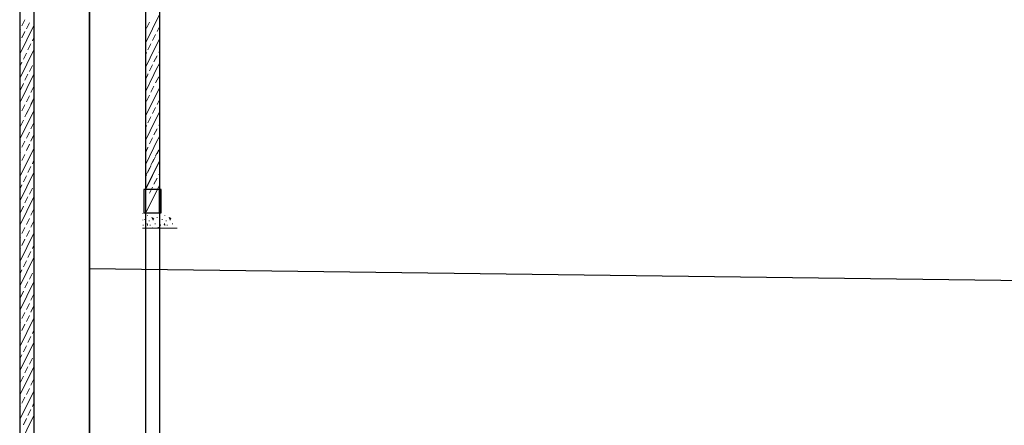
# Model space of a CAD drawing. Extents: x 5552506 to 5553307, y 5642054 to 5642708.
# Tile 67 of 72: x 5553294.576 to 5553295.467, y 5642431.947 to 5642432.314. Entities that reach past the tile are written whole.
import ezdxf
from ezdxf.lldxf.tags import DXFTag

# ---------------------------------------------------------------- set-up
doc = ezdxf.new("R2010")
doc.units = 0
doc.header["$MEASUREMENT"] = 0
doc.layers.add('IS_Sieci_na_profilu', color=211, linetype='SOLID')
doc.layers.add('IS_Tabelka_profilu', color=211, linetype='SOLID')
tags = doc.linetypes.add('SOLID', pattern=[10, 10, 0]).pattern_tags.tags
tags[6:7] = [DXFTag(74, 4), DXFTag(75, 0), DXFTag(340, '0'), DXFTag(46, 0.0), DXFTag(50, 0.0), DXFTag(44, 0.0), DXFTag(45, 0.0)]
tags[4:5] = [DXFTag(74, 4), DXFTag(75, 0), DXFTag(340, '0'), DXFTag(46, 0.0), DXFTag(50, 0.0), DXFTag(44, 0.0), DXFTag(45, 0.0)]

msp = doc.modelspace()

# ---------------------------------------------------------------- linework, layer by layer
at = {"color": 7, "linetype": 'Continuous', "lineweight": 25}
for p, q in [((5553294.70246, 5642433.29514), (5553294.70269, 5642431.67464)), ((5553294.57615, 5642433.25537), (5553294.57615, 5642431.52385)), ((5553294.58904, 5642433.25372), (5553294.58904, 5642431.5222)), ((5553294.6898, 5642433.19108), (5553294.6898, 5642431.67464))]:
    msp.add_line(p, q, dxfattribs=at)
at = {"color": 7, "linetype": 'Continuous', "lineweight": 5}
for p, q in [((5553294.6898, 5642432.29262), (5553294.70245, 5642432.31841)), ((5553294.57615, 5642432.28268), (5553294.58904, 5642432.30847)), ((5553294.57805, 5642432.3083), (5553294.58078, 5642432.31376)), ((5553294.58226, 5642432.30549), (5553294.58507, 5642432.31095)), ((5553294.69088, 5642432.30618), (5553294.6936, 5642432.31163)), ((5553294.70038, 5642432.3032), (5553294.70245, 5642432.30733)), ((5553294.57615, 5642432.3045), (5553294.57681, 5642432.30532)), ((5553294.57805, 5642432.29739), (5553294.58078, 5642432.30301)), ((5553294.5878, 5642432.29458), (5553294.58904, 5642432.29739)), ((5553294.69633, 5642432.2951), (5553294.69906, 5642432.30055)), ((5553294.57615, 5642432.29359), (5553294.57681, 5642432.29458)), ((5553294.58359, 5642432.28648), (5553294.58631, 5642432.29193)), ((5553294.69212, 5642432.28667), (5553294.69484, 5642432.29212)), ((5553294.69402, 5642432.27939), (5553294.70245, 5642432.29642)), ((5553294.57615, 5642432.26069), (5553294.58904, 5642432.28648)), ((5553294.57954, 5642432.27805), (5553294.58226, 5642432.2835)), ((5553294.6898, 5642432.28154), (5553294.69088, 5642432.28402)), ((5553294.6898, 5642432.27047), (5553294.69402, 5642432.27939)), ((5553294.69757, 5642432.27559), (5553294.70038, 5642432.28105)), ((5553294.70187, 5642432.28402), (5553294.70245, 5642432.28535)), ((5553294.57615, 5642432.2716), (5553294.57805, 5642432.2754)), ((5553294.58507, 5642432.26697), (5553294.5878, 5642432.27243)), ((5553294.6936, 5642432.26766), (5553294.69633, 5642432.27311)), ((5553294.69997, 5642432.26931), (5553294.70245, 5642432.27427)), ((5553294.57615, 5642432.2387), (5553294.58904, 5642432.26449)), ((5553294.58078, 5642432.25904), (5553294.58359, 5642432.26449)), ((5553294.6898, 5642432.25956), (5553294.69212, 5642432.26419)), ((5553294.6898, 5642432.24848), (5553294.69757, 5642432.26419)), ((5553294.69212, 5642432.26419), (5553294.69212, 5642432.26468)), ((5553294.69757, 5642432.26419), (5553294.69997, 5642432.26931)), ((5553294.69906, 5642432.25658), (5553294.70187, 5642432.26204)), ((5553294.57681, 5642432.25044), (5553294.57954, 5642432.25606)), ((5553294.58631, 5642432.24796), (5553294.58904, 5642432.25342)), ((5553294.69484, 5642432.24815), (5553294.69757, 5642432.2536)), ((5553294.58226, 5642432.23953), (5553294.58507, 5642432.24498)), ((5553294.6898, 5642432.22649), (5553294.70245, 5642432.25228)), ((5553294.69088, 5642432.24005), (5553294.6936, 5642432.2455)), ((5553294.57805, 5642432.23143), (5553294.58078, 5642432.23688)), ((5553294.58507, 5642432.23391), (5553294.5878, 5642432.23936)), ((5553294.58631, 5642432.23705), (5553294.58904, 5642432.24267)), ((5553294.70038, 5642432.23707), (5553294.70245, 5642432.24121)), ((5553294.57615, 5642432.20564), (5553294.58904, 5642432.23143)), ((5553294.58078, 5642432.22597), (5553294.58359, 5642432.23143)), ((5553294.58226, 5642432.22862), (5553294.58507, 5642432.23407)), ((5553294.69212, 5642432.22054), (5553294.69484, 5642432.226)), ((5553294.69402, 5642432.21327), (5553294.70245, 5642432.2303)), ((5553294.69633, 5642432.22897), (5553294.69906, 5642432.23443)), ((5553294.57681, 5642432.21738), (5553294.57954, 5642432.223)), ((5553294.58631, 5642432.2149), (5553294.58904, 5642432.22035)), ((5553294.6898, 5642432.21542), (5553294.69088, 5642432.2179)), ((5553294.70187, 5642432.2179), (5553294.70245, 5642432.21922)), ((5553294.58226, 5642432.20647), (5553294.58507, 5642432.21192)), ((5553294.58631, 5642432.20399), (5553294.58904, 5642432.20961)), ((5553294.6898, 5642432.20434), (5553294.69402, 5642432.21327)), ((5553294.69757, 5642432.20947), (5553294.70038, 5642432.21492)), ((5553294.69997, 5642432.20318), (5553294.70245, 5642432.20814)), ((5553294.57805, 5642432.19837), (5553294.58078, 5642432.20382)), ((5553294.58226, 5642432.19555), (5553294.58507, 5642432.20101)), ((5553294.6936, 5642432.20153), (5553294.69633, 5642432.20699)), ((5553294.69757, 5642432.19806), (5553294.69997, 5642432.20318)), ((5553294.57615, 5642432.17156), (5553294.58904, 5642432.19735)), ((5553294.57615, 5642432.19338), (5553294.57681, 5642432.19421)), ((5553294.57805, 5642432.18627), (5553294.58078, 5642432.19189)), ((5553294.6898, 5642432.19343), (5553294.69212, 5642432.19806)), ((5553294.6898, 5642432.18235), (5553294.69757, 5642432.19806)), ((5553294.69212, 5642432.19806), (5553294.69212, 5642432.19855)), ((5553294.69906, 5642432.19045), (5553294.70187, 5642432.19591)), ((5553294.70038, 5642432.19241), (5553294.70245, 5642432.19671)), ((5553294.57615, 5642432.18247), (5553294.57681, 5642432.18346)), ((5553294.5878, 5642432.18346), (5553294.58904, 5642432.18627)), ((5553294.6898, 5642432.16037), (5553294.70245, 5642432.18616)), ((5553294.6898, 5642432.15985), (5553294.70245, 5642432.18564)), ((5553294.69212, 5642432.17588), (5553294.69484, 5642432.1815)), ((5553294.69484, 5642432.18202), (5553294.69757, 5642432.18748)), ((5553294.69633, 5642432.18448), (5553294.69906, 5642432.18993)), ((5553294.57615, 5642432.14957), (5553294.58904, 5642432.17536)), ((5553294.57954, 5642432.16693), (5553294.58226, 5642432.17239)), ((5553294.58359, 5642432.17536), (5553294.58631, 5642432.18082)), ((5553294.6898, 5642432.17092), (5553294.69088, 5642432.1734)), ((5553294.69088, 5642432.17392), (5553294.6936, 5642432.17938)), ((5553294.70187, 5642432.1734), (5553294.70245, 5642432.17472)), ((5553294.57615, 5642432.16048), (5553294.57805, 5642432.16429)), ((5553294.69063, 5642432.14001), (5553294.70245, 5642432.16365)), ((5553294.69757, 5642432.16497), (5553294.70038, 5642432.17043)), ((5553294.58507, 5642432.15585), (5553294.5878, 5642432.16131)), ((5553294.70418, 5642432.16023), (5553294.68831, 5642432.16023)), ((5553294.68831, 5642432.16023), (5553294.68831, 5642432.13907)), ((5553294.6936, 5642432.15687), (5553294.69633, 5642432.16233)), ((5553294.70418, 5642432.13907), (5553294.70418, 5642432.16023)), ((5553294.57615, 5642432.12759), (5553294.58904, 5642432.15338)), ((5553294.58078, 5642432.14792), (5553294.58359, 5642432.15338)), ((5553294.57681, 5642432.13932), (5553294.57954, 5642432.14494)), ((5553294.58631, 5642432.13684), (5553294.58904, 5642432.1423)), ((5553294.68765, 5642432.13874), (5553294.68765, 5642432.13825)), ((5553294.68831, 5642432.13907), (5553294.70418, 5642432.13907)), ((5553294.6917, 5642432.13692), (5553294.69162, 5642432.13692)), ((5553294.6917, 5642432.13692), (5553294.6917, 5642432.13643)), ((5553294.69906, 5642432.13874), (5553294.69906, 5642432.13825)), ((5553294.70311, 5642432.13874), (5553294.70311, 5642432.13825)), ((5553294.70732, 5642432.13692), (5553294.70732, 5642432.13643)), ((5553294.58226, 5642432.12841), (5553294.58507, 5642432.13387)), ((5553294.58631, 5642432.12593), (5553294.58904, 5642432.13155)), ((5553294.68749, 5642432.13262), (5553294.6874, 5642432.13279)), ((5553294.68749, 5642432.13262), (5553294.68749, 5642432.13229)), ((5553294.6879, 5642432.128), (5553294.68782, 5642432.12816)), ((5553294.6879, 5642432.128), (5553294.6879, 5642432.12767)), ((5553294.68939, 5642432.13312), (5553294.68931, 5642432.13312)), ((5553294.68939, 5642432.13312), (5553294.68939, 5642432.13262)), ((5553294.69145, 5642432.12932), (5553294.69129, 5642432.12882)), ((5553294.6917, 5642432.128), (5553294.69129, 5642432.12882)), ((5553294.6917, 5642432.128), (5553294.69145, 5642432.12932)), ((5553294.69145, 5642432.12932), (5553294.69145, 5642432.12882)), ((5553294.6917, 5642432.128), (5553294.6917, 5642432.12767)), ((5553294.69319, 5642432.1318), (5553294.69311, 5642432.13196)), ((5553294.69319, 5642432.1318), (5553294.69319, 5642432.13147)), ((5553294.69402, 5642432.12816), (5553294.69402, 5642432.12767)), ((5553294.69674, 5642432.13262), (5553294.69567, 5642432.13477)), ((5553294.69567, 5642432.13477), (5553294.69741, 5642432.13395)), ((5553294.69741, 5642432.13395), (5553294.69674, 5642432.13262)), ((5553294.69674, 5642432.13279), (5553294.69674, 5642432.13229)), ((5553294.69865, 5642432.12932), (5553294.69865, 5642432.12882)), ((5553294.70038, 5642432.13477), (5553294.7003, 5642432.13477)), ((5553294.70038, 5642432.13477), (5553294.70038, 5642432.13444)), ((5553294.70286, 5642432.13279), (5553294.70286, 5642432.13229)), ((5553294.70336, 5642432.128), (5553294.70327, 5642432.12816)), ((5553294.70336, 5642432.128), (5553294.70336, 5642432.12767)), ((5553294.70501, 5642432.13312), (5553294.70501, 5642432.13262)), ((5553294.70716, 5642432.12932), (5553294.70675, 5642432.12882)), ((5553294.70675, 5642432.12882), (5553294.70732, 5642432.128)), ((5553294.70716, 5642432.12932), (5553294.70708, 5642432.12932)), ((5553294.70732, 5642432.128), (5553294.70716, 5642432.12932)), ((5553294.70716, 5642432.12932), (5553294.70716, 5642432.12882)), ((5553294.70732, 5642432.12816), (5553294.70732, 5642432.12767)), ((5553294.70865, 5642432.1318), (5553294.70856, 5642432.13196)), ((5553294.70865, 5642432.1318), (5553294.70865, 5642432.13147)), ((5553294.70964, 5642432.12816), (5553294.70964, 5642432.12767)), ((5553294.7122, 5642432.13262), (5553294.71138, 5642432.13477)), ((5553294.71138, 5642432.13477), (5553294.71286, 5642432.13395)), ((5553294.71286, 5642432.13395), (5553294.7122, 5642432.13262)), ((5553294.7122, 5642432.13279), (5553294.7122, 5642432.13229)), ((5553294.71435, 5642432.12932), (5553294.71427, 5642432.12932)), ((5553294.71435, 5642432.12932), (5553294.71435, 5642432.12882)), ((5553294.57615, 5642432.09469), (5553294.58904, 5642432.12048)), ((5553294.57805, 5642432.12031), (5553294.58078, 5642432.12577)), ((5553294.58226, 5642432.1175), (5553294.58507, 5642432.12296)), ((5553294.68724, 5642432.12502), (5553294.71854, 5642432.12502)), ((5553294.69617, 5642432.12552), (5553294.69608, 5642432.12552)), ((5553294.69617, 5642432.12552), (5553294.69617, 5642432.12502)), ((5553294.70146, 5642432.12585), (5553294.70096, 5642432.12502)), ((5553294.70146, 5642432.12585), (5553294.70137, 5642432.12601)), ((5553294.70187, 5642432.12502), (5553294.70146, 5642432.12585)), ((5553294.70146, 5642432.12585), (5553294.70146, 5642432.12552)), ((5553294.71154, 5642432.12552), (5553294.71154, 5642432.12502)), ((5553294.57615, 5642432.11651), (5553294.57681, 5642432.11734)), ((5553294.57805, 5642432.1094), (5553294.58078, 5642432.11502)), ((5553294.57615, 5642432.1056), (5553294.57681, 5642432.10659)), ((5553294.58359, 5642432.09849), (5553294.58631, 5642432.10395)), ((5553294.5878, 5642432.10659), (5553294.58904, 5642432.1094)), ((5553294.57615, 5642432.0727), (5553294.58904, 5642432.09849)), ((5553294.57954, 5642432.09006), (5553294.58226, 5642432.09551)), ((5553294.57615, 5642432.08361), (5553294.57805, 5642432.08741)), ((5553294.58507, 5642432.07898), (5553294.5878, 5642432.08444)), ((5553294.57615, 5642432.05071), (5553294.58904, 5642432.0765)), ((5553294.58078, 5642432.07105), (5553294.58359, 5642432.0765)), ((5553294.57681, 5642432.06245), (5553294.57954, 5642432.06807)), ((5553294.58226, 5642432.05154), (5553294.58507, 5642432.057)), ((5553294.58631, 5642432.05997), (5553294.58904, 5642432.06543)), ((5553294.57805, 5642432.04344), (5553294.58078, 5642432.0489)), ((5553294.58631, 5642432.04906), (5553294.58904, 5642432.05468)), ((5553294.57615, 5642432.01782), (5553294.58904, 5642432.04361)), ((5553294.57615, 5642432.03964), (5553294.57681, 5642432.04046)), ((5553294.58226, 5642432.04063), (5553294.58507, 5642432.04608)), ((5553294.57805, 5642432.03253), (5553294.58078, 5642432.03815)), ((5553294.5878, 5642432.02972), (5553294.58904, 5642432.03253)), ((5553294.57615, 5642432.02873), (5553294.57681, 5642432.02972)), ((5553294.57615, 5642431.99583), (5553294.58904, 5642432.02162)), ((5553294.58359, 5642432.02162), (5553294.58631, 5642432.02707)), ((5553294.57954, 5642432.01319), (5553294.58226, 5642432.01864)), ((5553294.57615, 5642432.00674), (5553294.57805, 5642432.01054)), ((5553294.58507, 5642432.00211), (5553294.5878, 5642432.00757)), ((5553294.57615, 5642431.97384), (5553294.58904, 5642431.99963)), ((5553294.58078, 5642431.99418), (5553294.58359, 5642431.99963)), ((5553294.57681, 5642431.98558), (5553294.57954, 5642431.9912)), ((5553294.58631, 5642431.9831), (5553294.58904, 5642431.98855)), ((5553294.57615, 5642431.95185), (5553294.58904, 5642431.97764)), ((5553294.58226, 5642431.97467), (5553294.58507, 5642431.98012)), ((5553294.57805, 5642431.96657), (5553294.58078, 5642431.97202)), ((5553294.57615, 5642431.96277), (5553294.57681, 5642431.96359)), ((5553294.58359, 5642431.95566), (5553294.58631, 5642431.96111)), ((5553294.5878, 5642431.96359), (5553294.58904, 5642431.96657)), ((5553294.57615, 5642431.9297), (5553294.58904, 5642431.95566)), ((5553294.57954, 5642431.94706), (5553294.58226, 5642431.95268))]:
    msp.add_line(p, q, dxfattribs=at)
at = {"color": 7, "linetype": 'Continuous', "lineweight": -2}
for p, q in [((5553294.70418, 5642432.16023), (5553294.68831, 5642432.16023)), ((5553294.68831, 5642432.16023), (5553294.68831, 5642432.13907)), ((5553294.6898, 5642432.16023), (5553294.6898, 5642432.13907)), ((5553294.70245, 5642432.13907), (5553294.70245, 5642432.16023)), ((5553294.70418, 5642432.13907), (5553294.70418, 5642432.16023)), ((5553294.68831, 5642432.13907), (5553294.70418, 5642432.13907))]:
    msp.add_line(p, q, dxfattribs=at)
at = {"layer": 'IS_Sieci_na_profilu', "color": 82, "ltscale": 0.01, "true_color": 0x2de10d}
msp.add_line((5553294.6393, 5642432.08858), (5553297.9793, 5642432.04533), dxfattribs=at)
at = {"layer": 'IS_Tabelka_profilu', "ltscale": 0.01}
for p, q in [((5553294.6393, 5642433.29093), (5553294.6393, 5642422.09093)), ((5553294.6393, 5642422.09093), (5553294.6393, 5642433.29093))]:
    msp.add_line(p, q, dxfattribs=at)

doc.saveas('drawing.dxf')
